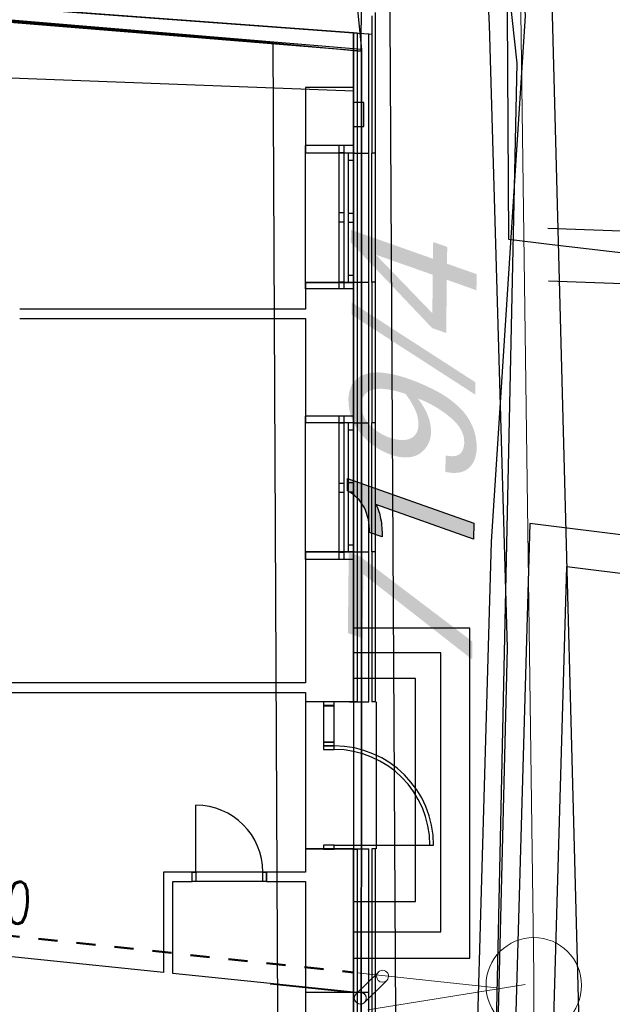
# Model space of a CAD drawing. Header units: millimetres. Extents: x -31600 to 34836, y -22665 to 23603.
# Tile 18 of 20: x -3816 to 2388, y 7806 to 18107. Entities that reach past the tile are written whole.
import ezdxf

# ---------------------------------------------------------------- set-up
doc = ezdxf.new("R2010")
doc.units = ezdxf.units.MM
doc.header["$MEASUREMENT"] = 0
doc.linetypes.add('Čárkovaná M', pattern=[400, 200, -200])
for name, color, linetype, lineweight in [('--KANAL_POPIS', 1, 'Continuous', 25), ('--KANAL_STÁV', 6, 'Čárkovaná M', 50), ('TZB - kanalizace', 6, 'Continuous', 20)]:
    doc.layers.add(name, color=color, linetype=linetype, lineweight=lineweight)
for name, color, linetype in [('2D prvky - obecné', 7, 'Continuous'), ('3D prvky fasada stavajici', 7, 'Continuous'), ('Bourané_Konstrukce - nosné', 7, 'Continuous'), ('BT_ortho', 7, 'Continuous'), ('Konstrukce - nenosné', 7, 'Continuous'), ('Konstrukce - nosné', 7, 'Continuous'), ('Kresby a obrázky', 7, 'Continuous'), ('Nové_2D prvky - obecné', 7, 'Continuous'), ('Nové_Konstrukce - nosné', 7, 'Continuous'), ('Situace - terén', 7, 'Continuous'), ('TZB - elektroinstalace', 1, 'Continuous'), ('TZB - voda', 5, 'Continuous'), ('Výplně – Řezové', 7, 'Continuous')]:
    doc.layers.add(name, color=color, linetype=linetype)
doc.styles.add('styl7', font='romans.shx', dxfattribs={"width": 0.7, "height": 200})

# ---------------------------------------------------------------- blocks, each defined once
blk = doc.blocks.new('Okapy 25[4]', base_point=(-335, 7788))
at = {"layer": '3D prvky fasada stavajici', "color": 8, "linetype": 'Continuous', "lineweight": 13, "flags": 128}
blk.add_lwpolyline([(-207, 7826, -1), (-294, 7915, -1)], format="xyb", close=True, dxfattribs=at)
blk = doc.blocks.new('Okapy 25[7]', base_point=(-335, 7788))
at = {"layer": '3D prvky fasada stavajici', "color": 8, "linetype": 'Continuous', "lineweight": 13}
for p, q in [((-294, 7915), (-61, 8144)), ((27, 8055), (-207, 7826))]:
    blk.add_line(p, q, dxfattribs=at)
at = {"layer": '3D prvky fasada stavajici', "color": 8, "linetype": 'Continuous', "lineweight": 13, "flags": 128}
for points in [[(-207, 7826, -1), (-294, 7915, -1)], [(-294, 7915, -1), (-207, 7826, -1)], [(-294, 7915, -1), (-207, 7826, -1)]]:
    blk.add_lwpolyline(points, format="xyb", close=True, dxfattribs=at)
at = {"layer": '3D prvky fasada stavajici', "color": 8, "linetype": 'Continuous', "lineweight": 13}
for centre, start, end in [((-17, 8100), 134.4636, 314.4636), ((-17, 8100), 134.4636, 314.4636), ((-17, 8100), 314.4636, 134.4636), ((-17, 8100), 314.4636, 134.4636), ((-250, 7871), 314.4636, 134.4636), ((-250, 7871), 134.4636, 314.4636)]:
    blk.add_arc(centre, 62.5, start, end, dxfattribs=at)

msp = doc.modelspace()

# ---------------------------------------------------------------- hatches: boundary and pattern name
at = {"layer": 'Kresby a obrázky'}
h = msp.add_hatch(color=256, dxfattribs=at)
h.paths.add_polyline_path([(-348, 15909), (-350, 15777), (502, 14881), (649, 14829), (656, 15386), (966, 15276), (968, 15445), (658, 15554), (660, 15730), (513, 15782), (511, 15606)])
h.paths.add_polyline_path([(504, 15037), (-87, 15648), (509, 15438)], flags=0)
for points in [[(-340, 15150), (-342, 15021), (953, 14185), (955, 14314)], [(938, 12841), (-384, 13308), (-385, 13179, -0.146493), (-210, 13006, -0.125765), (-154, 12743), (-22, 12697, 0.049544), (-37, 12888, 0.075099), (-86, 13035), (936, 12674)], [(-253, 12493), (-371, 12535), (-380, 11690), (-226, 11636), (-218, 12305), (921, 11414), (923, 11602)]]:
    msp.add_hatch(color=256, dxfattribs=at).paths.add_polyline_path(points)
h = msp.add_hatch(color=256, dxfattribs=at)
h.paths.add_polyline_path([(-374, 14123, 0.175825), (-248, 13780, 0.13761), (66, 13558, 0.09035), (233, 13527, 0.129033), (368, 13564, 0.261953), (490, 13798, 0.098003), (456, 13969, 0.071499), (351, 14145, -0.091462), (714, 13928, -0.083868), (808, 13810, -0.123393), (838, 13690, -0.0897), (825, 13611, -0.145212), (788, 13561, -0.136606), (728, 13541, -0.079778), (643, 13549), (641, 13377, 0.092836), (783, 13369, 0.143363), (885, 13415, 0.120369), (947, 13506, 0.089298), (969, 13634, 0.200935), (795, 14043, 0.067888), (573, 14208, 0.04475), (261, 14347, 0.059579), (-9, 14413, 0.113995), (-208, 14395, 0.169064), (-332, 14297, 0.134897)])
h.paths.add_polyline_path([(-158, 13876, -0.188356), (-243, 14080, -0.337), (-122, 14236, -0.096629), (24, 14241, -0.04966), (223, 14192, -0.061886), (326, 14022, -0.104119), (359, 13873, -0.129212), (337, 13781, -0.160141), (273, 13725, -0.114051), (177, 13709, -0.073844), (57, 13735, -0.125193)], flags=0)

# ---------------------------------------------------------------- linework, layer by layer
at = {"layer": '--KANAL_STÁV'}
msp.add_line((-7198, 8874), (-322, 8140), dxfattribs=at)
at = {"layer": '2D prvky - obecné'}
for p, q in [((-321, 17970), (-838, 18008)), ((-1192, 8019), (-322, 7931)), ((-822, 7980), (-822, 7280))]:
    msp.add_line(p, q, dxfattribs=at)
at = {"layer": 'Bourané_Konstrukce - nosné'}
for p, q in [((-822, 15290), (-822, 16790)), ((-472, 16790), (-822, 16790)), ((-472, 16715), (-472, 16790)), ((-422, 16790), (-472, 16790)), ((-422, 16790), (-472, 16790)), ((-422, 16790), (-422, 16715)), ((-322, 16790), (-422, 16790)), ((-322, 15290), (-322, 16790)), ((-422, 16715), (-472, 16715)), ((-472, 16090), (-472, 16715)), ((-422, 16715), (-422, 16090)), ((-472, 16040), (-472, 16090)), ((-472, 16090), (-422, 16090)), ((-422, 16090), (-422, 16040)), ((-472, 15990), (-472, 16040)), ((-422, 15990), (-472, 15990)), ((-472, 15365), (-472, 15990)), ((-422, 16040), (-422, 15990)), ((-422, 15990), (-422, 15365)), ((-472, 15290), (-472, 15365)), ((-472, 15365), (-422, 15365)), ((-422, 15365), (-422, 15290)), ((-472, 15290), (-822, 15290)), ((-422, 15290), (-472, 15290)), ((-422, 15290), (-472, 15290)), ((-322, 15290), (-422, 15290)), ((-822, 12460), (-822, 13960)), ((-472, 13960), (-822, 13960)), ((-472, 13885), (-472, 13960)), ((-422, 13960), (-472, 13960)), ((-422, 13960), (-472, 13960)), ((-422, 13960), (-422, 13885)), ((-322, 13960), (-422, 13960)), ((-322, 12460), (-322, 13960)), ((-422, 13885), (-472, 13885)), ((-472, 13260), (-472, 13885)), ((-422, 13885), (-422, 13260)), ((-472, 13210), (-472, 13260)), ((-472, 13260), (-422, 13260)), ((-472, 13160), (-472, 13210)), ((-422, 13260), (-422, 13210)), ((-422, 13210), (-422, 13160)), ((-422, 13160), (-472, 13160)), ((-472, 12535), (-472, 13160)), ((-422, 13160), (-422, 12535)), ((-472, 12460), (-472, 12535)), ((-472, 12535), (-422, 12535)), ((-422, 12535), (-422, 12460)), ((-472, 12460), (-822, 12460)), ((-422, 12460), (-472, 12460)), ((-422, 12460), (-472, 12460)), ((-322, 12460), (-422, 12460)), ((-822, 10970), (-822, 9430)), ((-637, 10970), (-822, 10970)), ((-637, 10970), (-637, 10930)), ((-522, 10970), (-637, 10970)), ((-522, 10970), (-637, 10970)), ((-522, 10970), (-637, 10970)), ((-637, 10930), (-522, 10930)), ((-522, 10930), (-522, 10970)), ((-322, 10970), (-522, 10970)), ((-322, 10970), (-322, 9430)), ((-637, 10550), (-637, 10510)), ((-522, 10550), (-637, 10550)), ((-637, 10510), (-522, 10510)), ((-522, 10510), (-522, 10550)), ((-637, 9430), (-822, 9430)), ((-522, 9470), (-637, 9470)), ((-637, 9470), (-637, 9430)), ((-637, 9430), (-522, 9430)), ((-522, 9430), (-637, 9430)), ((-522, 9430), (-637, 9430)), ((-522, 9430), (-522, 9470)), ((-522, 9470), (518, 9470)), ((-322, 9430), (-522, 9430))]:
    msp.add_line(p, q, dxfattribs=at)
for points in [[(-822, 10972), (-822, 10970)], [(-322, 10970), (-822, 10970)], [(-322, 10970), (-322, 10972)]]:
    msp.add_lwpolyline(points, dxfattribs=at)
msp.add_lwpolyline([(-637, 10930), (-637, 10550), (-522, 10550), (-522, 10930)], close=True, dxfattribs=at)
msp.add_arc((-522, 9470), 1040, 0, 90, dxfattribs=at)
at = {"layer": 'BT_ortho'}
for points in [[(-240, 17779), (-211, 22691)], [(833, 22723), (1389, 17653), (1137, 5967), (-234, 1319)], [(-1163, 17864), (-11029, 18683), (-24352, 19728), (-25320, 13819), (-25595, 12087)], [(-1163, 17864), (-240, 17779)], [(-234, 1319), (-149, 7655), (-1115, 7714), (-1163, 17864)]]:
    msp.add_lwpolyline(points, dxfattribs=at)
msp.add_lwpolyline([(938, 12841), (936, 12674), (-86, 13035, -0.075099), (-37, 12888, -0.049544), (-22, 12697), (-154, 12743, 0.125765), (-210, 13006, 0.146493), (-385, 13179), (-384, 13308)], format="xyb", close=True, dxfattribs=at)
at = {"layer": 'Konstrukce - nenosné'}
for points in [[(-322, 8289), (897, 8289), (897, 11743), (-322, 11743)], [(-322, 8564), (593, 8564), (593, 11485), (-322, 11485)], [(-322, 8882), (327, 8882), (327, 11215), (-322, 11215)]]:
    msp.add_lwpolyline(points, close=True, dxfattribs=at)
at = {"layer": 'Konstrukce - nosné'}
for p, q in [((-240, 17779), (-24599, 19748)), ((-240, 17779), (-10903, 18675)), ((-472, 16790), (-822, 16790)), ((-422, 16790), (-472, 16790)), ((-322, 16790), (-422, 16790)), ((-472, 15290), (-822, 15290)), ((-422, 15290), (-472, 15290)), ((-322, 15290), (-422, 15290)), ((-472, 13960), (-822, 13960)), ((-422, 13960), (-472, 13960)), ((-322, 13960), (-422, 13960)), ((-472, 12460), (-822, 12460)), ((-422, 12460), (-472, 12460)), ((-322, 12460), (-422, 12460)), ((-637, 10972), (-822, 10972)), ((-522, 10972), (-637, 10972)), ((-322, 10972), (-522, 10972)), ((-1971, 9190), (-1971, 9890)), ((-637, 9430), (-822, 9430)), ((-522, 9430), (-637, 9430)), ((-322, 9430), (-522, 9430)), ((-2011, 9090), (-2011, 9190)), ((-1231, 9190), (-2011, 9190)), ((-2011, 9190), (-1971, 9190)), ((-2011, 9090), (-2011, 9190)), ((-2011, 9090), (-2011, 9190)), ((-2011, 9090), (-2011, 9190)), ((-1971, 9190), (-1971, 9090)), ((-1271, 9090), (-1271, 9190)), ((-1271, 9190), (-1231, 9190)), ((-1231, 9090), (-1231, 9190)), ((-1231, 9190), (-1231, 9090)), ((-1231, 9090), (-1231, 9190)), ((-1231, 9090), (-1231, 9190)), ((-1231, 9090), (-2011, 9090)), ((-1971, 9090), (-2011, 9090)), ((-1231, 9090), (-1271, 9090))]:
    msp.add_line(p, q, dxfattribs=at)
for points in [[(-26677, 100), (-242, 270), (-238, 17796), (-10906, 18690)], [(-321, 17970), (-5948, 18387)], [(-321, 17361), (-321, 17970)], [(-5940, 17574), (-321, 17361)], [(-322, 17397), (-822, 17397)], [(-822, 17397), (-822, 16790)], [(-322, 17239), (-322, 17397)], [(-322, 16790), (-322, 16989)], [(-822, 15290), (-822, 15080)], [(-322, 13960), (-322, 15290)], [(-822, 15080), (-3816, 15080)], [(-3816, 14980), (-822, 14980)], [(-822, 14980), (-822, 13960)], [(-822, 12460), (-822, 11170)], [(-322, 10972), (-322, 12460)], [(-822, 11170), (-4384, 11170)], [(-4384, 11070), (-822, 11070)], [(-822, 11070), (-822, 10972)], [(-822, 9430), (-822, 9190)], [(-322, 7934), (-322, 9430)], [(-2011, 9190), (-2312, 9190)], [(-822, 9190), (-1231, 9190)], [(-2212, 9090), (-2011, 9090)], [(-2212, 8129), (-2212, 9090)], [(-1231, 9090), (-822, 9090)], [(-822, 9090), (-822, 7934)], [(-1192, 8023), (-2212, 8129)], [(-322, 7934), (-1192, 8023)], [(-822, 7934), (-322, 7934)], [(-322, 6155), (-322, 7934)]]:
    msp.add_lwpolyline(points, dxfattribs=at)
at = {"layer": 'Konstrukce - nosné', "linetype": 'Continuous'}
for points in [[(-2312, 9190), (-2312, 9090)], [(-2312, 9090), (-2312, 8139)], [(-2312, 8139), (-6365, 8557)]]:
    msp.add_lwpolyline(points, dxfattribs=at)
at = {"layer": 'Konstrukce - nosné'}
msp.add_arc((-1971, 9190), 700, 0, 90, dxfattribs=at)
at = {"layer": 'Nové_2D prvky - obecné'}
for p, q in [((-321, 17970), (-162, 17958)), ((-82, 9432), (-82, 10972))]:
    msp.add_line(p, q, dxfattribs=at)
at = {"layer": 'Nové_Konstrukce - nosné'}
for p, q in [((-822, 15359), (-822, 16709)), ((-372, 16709), (-822, 16709)), ((-372, 16634), (-372, 16709)), ((-322, 16709), (-372, 16709)), ((-322, 16709), (-372, 16709)), ((-322, 15360), (-321, 16710)), ((-322, 15359), (-322, 16709)), ((-322, 16709), (-322, 16634)), ((-311, 16710), (-321, 16710)), ((-311, 16710), (-321, 16710)), ((-311, 16710), (-161, 16710)), ((-311, 16710), (-161, 16710)), ((-162, 15360), (-161, 16710)), ((-92, 16710), (-129, 16710)), ((-92, 16710), (-129, 16710)), ((-129, 15360), (-129, 16710)), ((-92, 15360), (-92, 16710)), ((-322, 16634), (-372, 16634)), ((-372, 16084), (-372, 16634)), ((-322, 16634), (-322, 16084)), ((-372, 16034), (-372, 16084)), ((-372, 16084), (-322, 16084)), ((-322, 16084), (-322, 16034)), ((-372, 15984), (-372, 16034)), ((-322, 15984), (-372, 15984)), ((-372, 15434), (-372, 15984)), ((-322, 16034), (-322, 15984)), ((-322, 15984), (-322, 15434)), ((-372, 15359), (-822, 15359)), ((-372, 15359), (-372, 15434)), ((-372, 15434), (-322, 15434)), ((-322, 15359), (-372, 15359)), ((-322, 15359), (-372, 15359)), ((-322, 15434), (-322, 15359)), ((-312, 15360), (-322, 15360)), ((-312, 15360), (-322, 15360)), ((-312, 15360), (-162, 15360)), ((-312, 15360), (-162, 15360)), ((-92, 15360), (-129, 15360)), ((-92, 15360), (-129, 15360)), ((-822, 12539), (-822, 13889)), ((-372, 13889), (-822, 13889)), ((-372, 13814), (-372, 13889)), ((-322, 13889), (-372, 13889)), ((-322, 13889), (-372, 13889)), ((-322, 13814), (-372, 13814)), ((-372, 13264), (-372, 13814)), ((-312, 13889), (-322, 13889)), ((-322, 12539), (-322, 13889)), ((-322, 13889), (-322, 13814)), ((-312, 13889), (-322, 13889)), ((-322, 12539), (-322, 13889)), ((-322, 13814), (-322, 13264)), ((-312, 13889), (-162, 13889)), ((-312, 13889), (-162, 13889)), ((-162, 12539), (-162, 13889)), ((-92, 13889), (-129, 13889)), ((-92, 13889), (-129, 13889)), ((-129, 12539), (-129, 13889)), ((-92, 12539), (-92, 13889)), ((-372, 13214), (-372, 13264)), ((-372, 13264), (-322, 13264)), ((-372, 13164), (-372, 13214)), ((-322, 13264), (-322, 13214)), ((-322, 13214), (-322, 13164)), ((-322, 13164), (-372, 13164)), ((-372, 12614), (-372, 13164)), ((-322, 13164), (-322, 12614)), ((-372, 12539), (-372, 12614)), ((-372, 12614), (-322, 12614)), ((-322, 12614), (-322, 12539)), ((-372, 12539), (-822, 12539)), ((-322, 12539), (-372, 12539)), ((-322, 12539), (-372, 12539)), ((-312, 12539), (-322, 12539)), ((-312, 12539), (-322, 12539)), ((-312, 12539), (-162, 12539)), ((-312, 12539), (-162, 12539)), ((-92, 12539), (-129, 12539)), ((-92, 12539), (-129, 12539)), ((-822, 10972), (-822, 9432)), ((-637, 10972), (-822, 10972)), ((-637, 10972), (-637, 10932)), ((-522, 10972), (-637, 10972)), ((-522, 10972), (-637, 10972)), ((-522, 10972), (-637, 10972)), ((-637, 10932), (-522, 10932)), ((-522, 10932), (-522, 10972)), ((-322, 10972), (-522, 10972)), ((-362, 10972), (-162, 10972)), ((-362, 10972), (-322, 10972)), ((-362, 10972), (-322, 10972)), ((-362, 10972), (-162, 10972)), ((-322, 10972), (-322, 9432)), ((-92, 10972), (-129, 10972)), ((-92, 10972), (-129, 10972)), ((-637, 10512), (-637, 10472)), ((-522, 10512), (-637, 10512)), ((-522, 10472), (-522, 10512)), ((-637, 10472), (-522, 10472)), ((-637, 9432), (-822, 9432)), ((-522, 9472), (-637, 9472)), ((-637, 9472), (-637, 9432)), ((-637, 9432), (-522, 9432)), ((-522, 9432), (-637, 9432)), ((-522, 9432), (-637, 9432)), ((-522, 9432), (-522, 9472)), ((-522, 9472), (478, 9472)), ((-322, 9432), (-522, 9432)), ((-362, 9432), (-162, 9432)), ((-362, 9432), (-322, 9432)), ((-362, 9432), (-322, 9432)), ((-362, 9432), (-162, 9432)), ((-92, 9432), (-129, 9432)), ((-92, 9432), (-129, 9432))]:
    msp.add_line(p, q, dxfattribs=at)
for points in [[(-6352, 18416), (-321, 17970)], [(-129, 18149), (-129, 16710)], [(-92, 16710), (-92, 18183)], [(-321, 17970), (-321, 17239)], [(-162, 17958), (-129, 17956)], [(-161, 16710), (-161, 17958)], [(-321, 16989), (-321, 16710)], [(-822, 16790), (-822, 16709)], [(-322, 16709), (-322, 16790)], [(-322, 16709), (-822, 16709)], [(-822, 15359), (-822, 15290)], [(-822, 15359), (-322, 15359)], [(-322, 15360), (-322, 13889)], [(-322, 15290), (-322, 15359)], [(-162, 13889), (-162, 15360)], [(-129, 15360), (-129, 13889)], [(-92, 13889), (-92, 15360)], [(-822, 13960), (-822, 13889)], [(-322, 13889), (-322, 13960)], [(-322, 13889), (-822, 13889)], [(-822, 12539), (-822, 12460)], [(-822, 12539), (-322, 12539)], [(-322, 12460), (-322, 12539)], [(-322, 12539), (-322, 10972)], [(-162, 10972), (-162, 12539)], [(-129, 12539), (-129, 10972)], [(-92, 10972), (-92, 12539)], [(-822, 9432), (-822, 9430)], [(-822, 9432), (-322, 9432)], [(-322, 9430), (-322, 9432)], [(-322, 9432), (-322, 7934)], [(-162, 7934), (-162, 9432)], [(-129, 9432), (-129, 7256)], [(-92, 7256), (-92, 9432)], [(-322, 7934), (-322, 6155)], [(-322, 7934), (-162, 7934)], [(-162, 6155), (-162, 7934)]]:
    msp.add_lwpolyline(points, dxfattribs=at)
msp.add_lwpolyline([(-637, 10932), (-637, 10512), (-522, 10512), (-522, 10932)], close=True, dxfattribs=at)
msp.add_arc((-522, 9472), 1000, 0, 90, dxfattribs=at)
at = {"layer": 'Situace - terén', "flags": 128}
msp.add_lwpolyline([(-29578, -1592), (-26430, -1754), (-208, -1407, 0.378179), (2222, 744), (1655, 22250), (1455, 22244), (1258, 23526)], format="xyb", dxfattribs=at)
msp.add_lwpolyline([(-730, 22691), (-238, 17796), (-242, 270), (-26677, 100), (-26745, -483), (-29578, -308)], dxfattribs=at)
at = {"layer": 'TZB - elektroinstalace'}
for points in [[(-16371, -941), (-10437, -919), (-474, -674), (-66, -303), (268, 166), (1183, 7154), (1292, 11537), (1103, 18053), (864, 22725)], [(1183, 22746), (1477, 18146), (1119, 12646), (865, 3760), (10, -13), (-2641, 90), (-16215, -64), (-16356, 222)], [(-10402, -198), (168, -319), (61, 18128), (1, 22691)], [(32595, 15095), (15723, 13894), (11396, 13485), (2674, 12694), (1525, 12836), (1263, 3710), (327, -425), (-2647, -310), (-16616, -468), (-16613, 191)], [(-17014, 193), (-17017, -873), (-2652, -710), (644, -838), (1662, 3659), (1913, 12385), (2668, 12292), (11433, 13086), (15761, 13497), (32635, 14697)]]:
    msp.add_lwpolyline(points, dxfattribs=at)
msp.add_lwpolyline([(-322, 16989), (-212, 16989), (-212, 17239), (-322, 17239)], close=True, dxfattribs=at)
at = {"layer": 'TZB - kanalizace'}
msp.add_line((-284, 8136), (1181, 7979), dxfattribs=at)
for points in [[(1358, 23603), (1567, 8117)], [(1567, 8117), (1520, -2095)], [(-170, 7750), (1476, 8015)]]:
    msp.add_lwpolyline(points, dxfattribs=at)
msp.add_circle((1566, 8005), 500, dxfattribs=at)
at = {"layer": 'TZB - voda'}
for points in [[(3252, 15578), (1727, 15756), (1306, 15806), (1258, 23526)], [(11436, 15572), (1712, 15922)], [(11417, 15023), (1719, 15371)]]:
    msp.add_lwpolyline(points, dxfattribs=at)
at = {"layer": 'Výplně – Řezové', "flags": 128}
for points in [[(-284, 17970), (-284, 10970), (-322, 10970), (-322, 17970)], [(-322, 9430), (-284, 9430), (-284, 312), (-322, 312)]]:
    msp.add_lwpolyline(points, close=True, dxfattribs=at)

# ---------------------------------------------------------------- block references
at = {"layer": '3D prvky fasada stavajici'}
for name in ['Okapy 25[7]', 'Okapy 25[4]']:
    msp.add_blockref(name, (-335, 7788), dxfattribs=at)

# ---------------------------------------------------------------- texts
at = {"layer": '--KANAL_POPIS', "style": 'styl7', "width": 0.7}
msp.add_text('DN150', height=440, rotation=355.8152, dxfattribs=at).set_placement((-5068, 8739))

doc.saveas('drawing.dxf')
